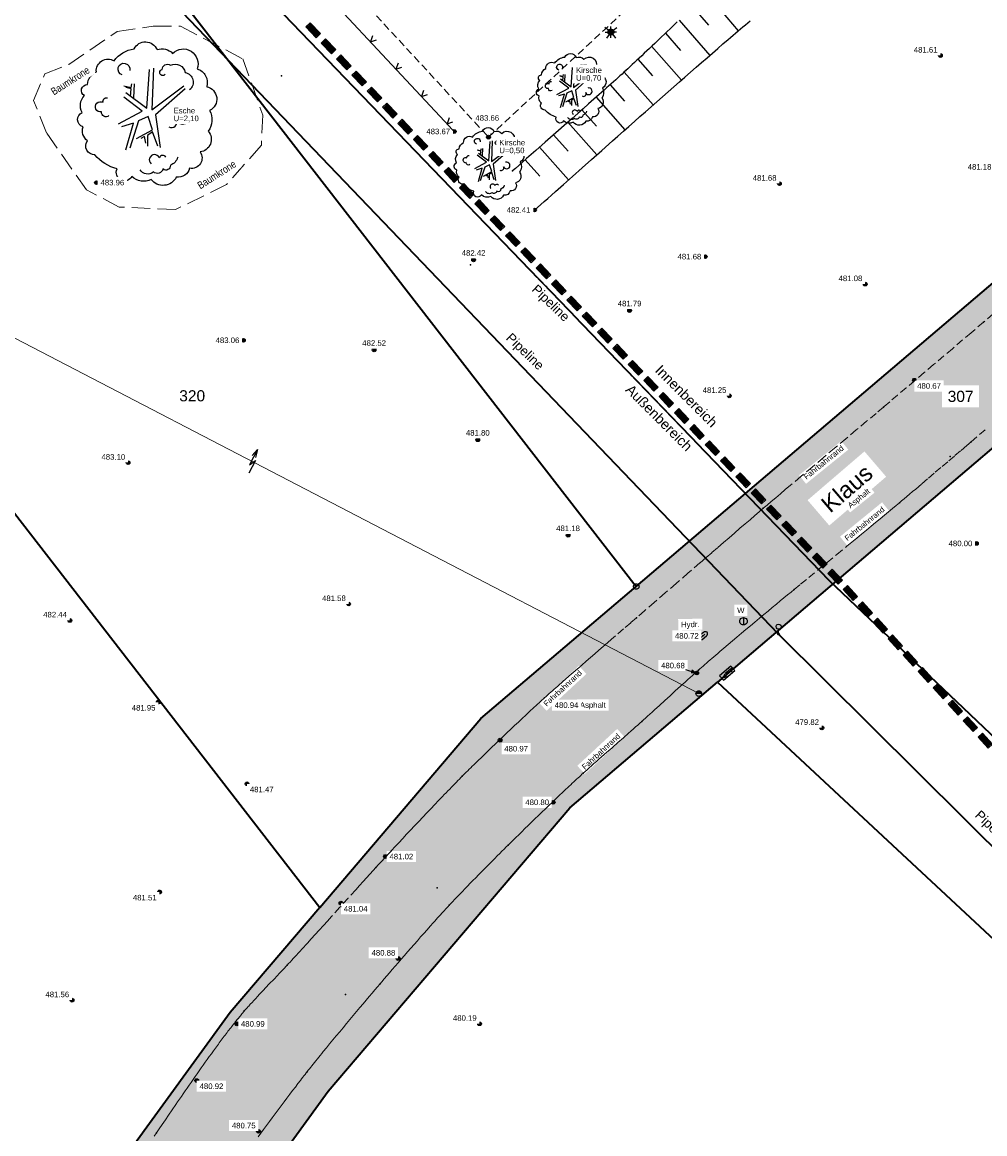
# Model space of a CAD drawing. Header units: metres. Extents: x 32314623 to 32316932, y 5614378 to 5615384.
# Tile 13 of 35: x 32316133 to 32316198, y 5614873 to 5614948. Entities that reach past the tile are written whole.
import ezdxf

# ---------------------------------------------------------------- set-up
doc = ezdxf.new("R2010")
doc.units = ezdxf.units.M
for name, pattern in [('1', [0]), ('12', [0]), ('20', [1.5, 0.5, -0.25, 0.5, -0.25]), ('24', [0]), ('36', [3.45, 1.225, -0.5, 1.225, -0.5]), ('68', [0]), ('96', [0])]:
    doc.linetypes.add(name, pattern=pattern)
doc.layers.get('0').update_dxf_attribs({"color": 1, "linetype": 'CONTINUOUS'})
for name, color, linetype in [('alte Grenzen', 7, 'CONTINUOUS'), ('B-Plan', 7, 'CONTINUOUS'), ('Beleuchtung', 7, 'CONTINUOUS'), ('Bäume Stäucher', 7, 'CONTINUOUS'), ('Diverses', 7, 'CONTINUOUS'), ('Ebene 1', 7, 'CONTINUOUS'), ('Ebene 303', 7, 'CONTINUOUS'), ('Fahrbahn', 7, 'CONTINUOUS'), ('Flurstücksnummer - Straßenname', 7, 'CONTINUOUS'), ('GEOMETRIE', 7, 'CONTINUOUS'), ('Höhenpunkte', 7, 'CONTINUOUS'), ('Höhentexte', 7, 'CONTINUOUS'), ('Schilder_ Wegweiser_ Signalisierung', 7, 'CONTINUOUS'), ('Texte Whs Ga usw', 7, 'CONTINUOUS'), ('Texte zu Fahrbahn - Toptexte', 7, 'CONTINUOUS'), ('vorhandene Straße', 7, 'CONTINUOUS'), ('WS  GS  Hydrant  Gulli  usw', 7, 'CONTINUOUS')]:
    doc.layers.add(name, color=color, linetype=linetype)
doc.styles.add('Flurstücksnummer', font='Arial.ttf')
doc.styles.add('n', font='Arial.ttf')
doc.styles.add('Straßenname', font='Arial.ttf')
doc.styles.add('Textart 33', font='Arial Narrow.ttf')
doc.styles.add('Textart 350', font='Arial.ttf')
doc.styles.add('Textart 352', font='Arial.ttf')

# ---------------------------------------------------------------- blocks, each defined once
blk = doc.blocks.new('S15')
at = {"color": 0, "lineweight": -2}
blk.add_lwpolyline([(0.25, 0.2), (-0.25, 0.2, 0.344344), (-0.5, 0, 0.352988), (-0.25, -0.2), (0.25, -0.2, 0.352988), (0.5, 0, 0.352988)], format="xyb", close=True, dxfattribs=at)
blk.add_lwpolyline([(-0.25, 0), (0.25, 0)], dxfattribs=at)
blk = doc.blocks.new('S10')
at = {"color": 0, "lineweight": -2}
blk.add_lwpolyline([(0.433013, -0.25, -0.5773502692), (-0.433013, -0.25, -0.5773502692), (0, 0.5, -0.5773502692)], format="xyb", close=True, dxfattribs=at)
blk.add_lwpolyline([(0, 0.5), (0, -0.5)], dxfattribs=at)
blk = doc.blocks.new('S5')
at = {"true_color": 0xff7300}
blk.add_hatch(color=30, dxfattribs=at).paths.add_polyline_path([(0.2, 0), (0.193185, -0.051764), (0.173205, -0.1), (0.141421, -0.141421), (0.1, -0.173205), (0.051764, -0.193185), (0, -0.2), (-0.051764, -0.193185), (-0.1, -0.173205), (-0.141421, -0.141421), (-0.173205, -0.1), (-0.193185, -0.051764), (-0.2, 0), (-0.193185, 0.051764), (-0.173205, 0.1), (-0.141421, 0.141421), (-0.1, 0.173205), (-0.051764, 0.193185), (0, 0.2), (0.051764, 0.193185), (0.1, 0.173205), (0.141421, 0.141421), (0.173205, 0.1), (0.193185, 0.051764)], flags=0)
at = {"color": 0, "lineweight": -2}
for points in [[(-0.16, 0.12), (-0.4, 0.3)], [(-0.375, 0), (-0.2, 0)], [(0, 0.2), (0, 0.375)], [(0.16, 0.12), (0.4, 0.3)], [(0.375, 0), (0.2, 0)], [(-0.12, -0.16), (-0.3, -0.4)], [(0, -0.375), (0, -0.2)], [(0.12, -0.16), (0.3, -0.4)]]:
    blk.add_lwpolyline(points, dxfattribs=at)
blk.add_lwpolyline([(0.173205, -0.1, -0.577350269), (-0.173205, -0.1, -0.577350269), (0, 0.2, -0.577350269)], format="xyb", close=True, dxfattribs=at)
blk = doc.blocks.new('S12')
at = {"color": 0, "lineweight": -2}
blk.add_lwpolyline([(0.433013, -0.25, -0.5773502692), (-0.433013, -0.25, -0.5773502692), (0, 0.5, -0.5773502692)], format="xyb", close=True, dxfattribs=at)
blk.add_lwpolyline([(0.5, 0), (-0.5, 0)], dxfattribs=at)
for points in [[(-0.45, 0, -1), (0.45, 0)], [(-0.4, 0, -1), (0.4, 0)], [(-0.35, 0, -1), (0.35, 0)], [(-0.3, 0, -1), (0.3, 0)], [(-0.25, 0, -1), (0.25, 0)], [(-0.2, 0, -1), (0.2, 0)], [(-0.15, 0, -1.2936749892), (0.15, 0)], [(-0.1, 0, -1.3701562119), (0.1, 0)], [(-0.05, 0, -1.8633249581), (0.05, 0)]]:
    blk.add_lwpolyline(points, format="xyb", dxfattribs=at)
blk = doc.blocks.new('S3')
at = {"color": 0, "lineweight": -2}
blk.add_lwpolyline([(0.433013, -0.25, -0.5773502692), (-0.433013, -0.25, -0.5773502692), (0, 0.5, -0.5773502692)], format="xyb", close=True, dxfattribs=at)
blk = doc.blocks.new('S50')
at = {"color": 0, "lineweight": -2}
blk.add_lwpolyline([(0.5, 0.2), (-0.5, 0.2), (-0.5, -0.2), (0.5, -0.2)], close=True, dxfattribs=at)
for points in [[(0.1, -0.075), (-0.2, 0.05), (0.45, 0.05), (0.125, 0.175)], [(0.15, -0.05), (0.45, 0.05)], [(0.1, -0.075), (-0.475, -0.075)]]:
    blk.add_lwpolyline(points, dxfattribs=at)
blk = doc.blocks.new('S176', base_point=(0, -0.4))
at = {"color": 0, "lineweight": -2}
for points in [[(0.194856, 0.1625, -0.577350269), (-0.194856, 0.1625, -0.577350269), (0, 0.5, -0.577350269)], [(0.064952, -0.4375, -0.577350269), (-0.064952, -0.4375, -0.577350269), (0, -0.325, -0.577350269)]]:
    blk.add_lwpolyline(points, format="xyb", close=True, dxfattribs=at)
blk.add_lwpolyline([(0, -0.325), (0, 0.05)], dxfattribs=at)
blk = doc.blocks.new('S107')
at = {"lineweight": -2}
blk.add_hatch(color=0, dxfattribs=at).paths.add_polyline_path([(0.5, 0), (0.489765, -0.100649), (0.459479, -0.197178), (0.410382, -0.285634), (0.344483, -0.362396), (0.264482, -0.424322), (0.173653, -0.468876), (0.075714, -0.494234), (-0.025325, -0.499358), (-0.125326, -0.484039), (-0.220197, -0.448902), (-0.306053, -0.395388), (-0.379379, -0.325686), (-0.437173, -0.242651), (-0.47707, -0.149682), (-0.497435, -0.050584), (-0.497435, 0.050584), (-0.47707, 0.149682), (-0.437173, 0.242651), (-0.379379, 0.325686), (-0.306053, 0.395388), (-0.220197, 0.448902), (-0.125326, 0.484039), (-0.025325, 0.499358), (0.075714, 0.494234), (0.173653, 0.468876), (0.264482, 0.424322), (0.344483, 0.362396), (0.410382, 0.285634), (0.459479, 0.197178), (0.489765, 0.100649)], flags=0)
at = {"color": 0, "lineweight": -2}
blk.add_lwpolyline([(0.433013, -0.25, -0.5773502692), (-0.433013, -0.25, -0.5773502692), (0, 0.5, -0.5773502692)], format="xyb", close=True, dxfattribs=at)
blk = doc.blocks.new('S115')
at = {"color": 92, "true_color": 0x00cd00}
blk.add_lwpolyline([(0.38, 0.18, -0.720322), (0.4, 0.02, -0.293105), (0.39, -0.12, -0.60356), (0.335, -0.26, -0.682674), (0.265, -0.37, -0.389231), (0.175, -0.43, -0.560861), (0.005, -0.445, -0.33185), (-0.125, -0.425, -0.983969), (-0.225, -0.375, -0.154039), (-0.375, -0.28, -0.618334), (-0.425, -0.185, -0.323718), (-0.455, -0.09, -0.727182), (-0.46, 0.005, -0.3406), (-0.445, 0.12, -0.78117), (-0.425, 0.195, -0.280586), (-0.365, 0.28, -0.603026), (-0.245, 0.355, -0.210061), (-0.11, 0.435, -0.647135), (0.045, 0.43, -0.293004), (0.15, 0.405, -0.808724), (0.315, 0.3, -0.423577)], format="xyb", close=True, dxfattribs=at)
for points in [[(-0.19, 0.26, -2.311325), (-0.14, 0.29)], [(0.1, 0.265, -1.589785), (0.08, 0.295, -0.618917), (0.135, 0.325, -0.49854), (0.235, 0.275, -0.65059), (0.265, 0.16)], [(-0.28, -0.015, -0.683441), (-0.33, 0.01, -1.429021), (-0.32, 0.075, -0.554902), (-0.29, 0.105)], [(0.125, -0.09, 0.752735), (0.175, -0.045, 2.3423), (0.2, 0.015)], [(0.185, -0.295, -0.230204), (0.135, -0.35, -0.683441), (0.085, -0.375, -0.556841), (0.02, -0.395, -0.46095), (-0.07, -0.38)], [(0.105, -0.295, 0.635794), (0.06, -0.3, 1.273144), (0.005, -0.34)]]:
    blk.add_lwpolyline(points, format="xyb", dxfattribs=at)
at = {"color": 34}
for points in [[(0.02, 0.305), (0.01, 0.025), (0.225, 0.185)], [(-0.165, 0.14), (-0.025, 0.035), (-0.005, 0.295)], [(-0.18, 0.185), (-0.13, 0.175), (-0.125, 0.2)], [(-0.135, 0.115), (-0.13, 0.165), (-0.165, 0.175)], [(-0.11, 0.2), (-0.115, 0.105)], [(0.235, 0.165), (0.035, -0.01), (0.065, -0.23)], [(-0.215, -0.07), (-0.055, 0.015), (-0.18, 0.11)], [(-0.165, -0.245), (-0.115, -0.065), (-0.195, -0.09)], [(-0.095, -0.17), (0.015, -0.11), (-0.015, -0.02), (-0.08, -0.05), (-0.14, -0.235)], [(0.05, -0.22), (0.015, -0.125), (-0.02, -0.15), (-0.02, -0.22)], [(-0.03, -0.2), (-0.04, -0.155), (-0.065, -0.17)]]:
    blk.add_lwpolyline(points, dxfattribs=at)
blk = doc.blocks.new('*X52')
at = {"color": 7, "linetype": '12', "lineweight": 25}
for p, q in [((32316193.989933, 5614962.155928), (32316195.067367, 5614960.792642)), ((32316192.978314, 5614961.383478), (32316195.139388, 5614958.649055)), ((32316191.966695, 5614960.611029), (32316193.049605, 5614959.240815)), ((32316190.955077, 5614959.838579), (32316193.125642, 5614957.092147)), ((32316189.943458, 5614959.06613), (32316191.031113, 5614957.689911)), ((32316188.931839, 5614958.29368), (32316191.111895, 5614955.535239)), ((32316187.906294, 5614957.510596), (32316189.011723, 5614956.13838)), ((32316186.894675, 5614956.737743), (32316189.111294, 5614953.986159)), ((32316185.89438, 5614955.950834), (32316187.003006, 5614954.574648)), ((32316184.894085, 5614955.163924), (32316187.111972, 5614952.410766)), ((32316183.879119, 5614954.360379), (32316185.002605, 5614952.997153)), ((32316182.896307, 5614953.551872), (32316185.126248, 5614950.846088)), ((32316181.932597, 5614952.720187), (32316183.034246, 5614951.38346)), ((32316180.966718, 5614951.853054), (32316183.163926, 5614949.255541)), ((32316180.034296, 5614950.984794), (32316181.111186, 5614949.711706)), ((32316179.101873, 5614950.116533), (32316181.218889, 5614947.613822)), ((32316178.159755, 5614949.228887), (32316179.211391, 5614948.014627)), ((32316177.236477, 5614948.351018), (32316179.303951, 5614945.963829)), ((32316176.313198, 5614947.473148), (32316177.329393, 5614946.299808)), ((32316175.378322, 5614946.584251), (32316177.399045, 5614944.299434)), ((32316174.455439, 5614945.706758), (32316175.448057, 5614944.584412)), ((32316173.519826, 5614944.843659), (32316175.48367, 5614942.623153)), ((32316172.579012, 5614943.986439), (32316173.554817, 5614942.883103)), ((32316171.62543, 5614943.143656), (32316173.577574, 5614940.936382)), ((32316170.671011, 5614942.301821), (32316171.647768, 5614941.197408)), ((32316169.716591, 5614941.459986), (32316171.671477, 5614939.24961)), ((32316168.757032, 5614940.613617), (32316169.740367, 5614939.512254)), ((32316167.802596, 5614939.771767), (32316169.770645, 5614937.567497)), ((32316166.84816, 5614938.929917), (32316167.832874, 5614937.82701))]:
    blk.add_line(p, q, dxfattribs=at)
blk = doc.blocks.new('S157')
at = {"lineweight": -2}
blk.add_hatch(color=0, dxfattribs=at).paths.add_polyline_path([(-0.5, 0.2), (0.5, 0.2), (0.5, -0.2), (-0.5, -0.2)], flags=0)
at = {"color": 0, "lineweight": -2}
blk.add_lwpolyline([(0.5, -0.2), (-0.5, -0.2), (-0.5, 0.2), (0.5, 0.2)], close=True, dxfattribs=at)
for points in [[(0.45, 0.15), (-0.45, 0.15)], [(-0.45, 0.1), (0.45, 0.1)], [(0.45, 0.05), (-0.45, 0.05)], [(0.45, 0), (-0.45, 0)], [(-0.45, -0.05), (0.45, -0.05)], [(0.45, -0.1), (-0.45, -0.1)], [(-0.45, -0.15), (0.45, -0.15)]]:
    blk.add_lwpolyline(points, dxfattribs=at)
blk = doc.blocks.new('S54')
at = {"color": 0, "lineweight": -2}
for points in [[(0.44, 0.04), (-0.14, 0.04), (0.08, -0.07), (-0.4, -0.07)], [(0.18, 0.1), (0.44, 0.04), (0.18, -0.03)]]:
    blk.add_lwpolyline(points, dxfattribs=at)
blk = doc.blocks.new('S20', base_point=(0, -0.5))
at = {"color": 0, "lineweight": -2}
blk.add_lwpolyline([(-0.5, 0.5), (0, -0.5), (0.5, 0.5)], dxfattribs=at)

msp = doc.modelspace()

# ---------------------------------------------------------------- hatches: boundary and pattern name
at = {"layer": 'vorhandene Straße', "lineweight": 25, "true_color": 0xe6d499}
msp.add_hatch(color=41, dxfattribs=at).paths.add_polyline_path([(32316174.342, 5614910.139), (32316216.752, 5614946.199), (32316230.106, 5614957.353), (32316232.818, 5614963.277), (32316232.453, 5614967.635), (32316238.07, 5614964.455), (32316247.824, 5614962.684), (32316254.36, 5614961.499), (32316226.309, 5614943.238), (32316179.821, 5614903.686), (32316169.861, 5614895.2), (32316153.544, 5614876.086), (32316091.162, 5614790.124), (32316045.777, 5614713.839), (32316039.987, 5614706.088), (32315975.745, 5614631.088), (32315906.445, 5614561.947), (32315862.415, 5614523.613), (32315840.607, 5614499.19), (32315813.638, 5614462.476), (32315803.318, 5614458.911), (32315831.339, 5614501.145), (32315841.16, 5614512.316), (32315857.587, 5614528.723), (32315902.078, 5614566.787), (32315970.936, 5614635.457), (32316037.639, 5614715.07), (32316079.08, 5614783.367), (32316098.454, 5614813.841), (32316128.16, 5614855.559), (32316146.92, 5614881.394), (32316163.861, 5614901.227)], flags=0)

# ---------------------------------------------------------------- linework, layer by layer
at = {"layer": 'Diverses', "color": 7, "true_color": 0xffffff}
for p in [(32316150.385, 5614944.596), (32316164.551, 5614940.648), (32316163.154, 5614931.841), (32316195.539, 5614918.902, 480.512), (32316180.575, 5614904.622), (32316180.779, 5614904.399), (32316160.898, 5614889.815), (32316154.718, 5614882.607)]:
    msp.add_point(p, dxfattribs=at)
at = {"layer": 'Ebene 1', "color": 7, "true_color": 0xffffff}
msp.add_point((32316178.833, 5614906.801, 480.725), dxfattribs=at)
at = {"layer": 'Fahrbahn', "color": 7, "true_color": 0xffffff}
for p in [(32316197.786, 5614927.972), (32316191.034, 5614922.242), (32316196.949, 5614919.903), (32316192.102, 5614915.783), (32316182.918, 5614915.412), (32316184.993, 5614909.929), (32316174.354, 5614908.024), (32316178.535, 5614904.493), (32316168.159, 5614902.635), (32316174.71, 5614901.024), (32316162.599, 5614897.338), (32316170.761, 5614897.539), (32316165.696, 5614892.692), (32316156.76, 5614891.174), (32316161.716, 5614888.634), (32316150.782, 5614884.592), (32316157.023, 5614883.306), (32316147.886, 5614881.497), (32316152.128, 5614877.401), (32316141.961, 5614873.283)]:
    msp.add_point(p, dxfattribs=at)
at = {"layer": 'Höhentexte', "color": 7, "linetype": 'Continuous', "lineweight": 25, "elevation": 480.681}
msp.add_lwpolyline([(32316178.041, 5614904.33), (32316178.304, 5614904.336), (32316178.09, 5614904.489)], dxfattribs=at)
at = {"layer": 'WS  GS  Hydrant  Gulli  usw', "color": 7, "true_color": 0xffffff}
for p in [(32316173.631, 5614944.941), (32316165.989, 5614938.172)]:
    msp.add_point(p, dxfattribs=at)

# ---------------------------------------------------------------- block references
at = {"layer": 'alte Grenzen', "color": 7, "xscale": 0.375, "yscale": 0.375}
msp.add_blockref('S3', (32316174.342, 5614910.139), dxfattribs=at)
at = {"layer": 'B-Plan', "color": 7, "xscale": 1.0025, "yscale": 1.0025}
for p, rotation in [((32316152.531, 5614947.663), 133.70662115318), ((32316153.568, 5614946.579), 133.70662115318), ((32316154.604, 5614945.494), 133.70662115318), ((32316155.641, 5614944.41), 133.70662115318), ((32316156.677, 5614943.326), 133.70662115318), ((32316157.714, 5614942.241), 133.70662115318), ((32316158.75, 5614941.157), 133.70662115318), ((32316160.823, 5614938.988), 133.70662115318), ((32316161.859, 5614937.904), 133.70662115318), ((32316162.896, 5614936.82), 133.70662115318), ((32316163.932, 5614935.735), 133.70662115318), ((32316166.005, 5614933.567), 133.70662115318), ((32316167.042, 5614932.482), 133.70662115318), ((32316168.078, 5614931.398), 133.70662115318), ((32316171.187, 5614928.145), 133.70662115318), ((32316172.224, 5614927.061), 133.70662115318), ((32316173.26, 5614925.976), 133.70662115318), ((32316174.297, 5614924.892), 133.70662115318), ((32316179.479, 5614919.47), 133.70662115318), ((32316180.515, 5614918.386), 133.70662115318), ((32316181.552, 5614917.302), 133.70662115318), ((32316182.588, 5614916.217), 133.70662115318), ((32316183.625, 5614915.133), 133.70662115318), ((32316184.661, 5614914.049), 133.70662115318), ((32316185.698, 5614912.964), 133.70662115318), ((32316186.734, 5614911.88), 133.70662115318), ((32316187.77, 5614910.796), 133.70662115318), ((32316188.79, 5614909.695), 132.506527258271), ((32316189.803, 5614908.59), 132.506527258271), ((32316190.817, 5614907.484), 132.506527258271), ((32316191.831, 5614906.378), 132.506527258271), ((32316192.844, 5614905.272), 132.506527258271), ((32316193.858, 5614904.166), 132.506527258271), ((32316194.871, 5614903.061), 132.506527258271), ((32316195.885, 5614901.955), 132.506527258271), ((32316196.898, 5614900.849), 132.506527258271), ((32316197.912, 5614899.743), 132.506527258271)]:
    msp.add_blockref('S157', p, dxfattribs=dict(at, rotation=rotation))
at = {"layer": 'Beleuchtung', "color": 7, "xscale": 1.0025, "yscale": 1.0025}
msp.add_blockref('S5', (32316172.629, 5614947.539), dxfattribs=at)
at = {"layer": 'Bäume Stäucher', "color": 94}
for p, xscale, yscale in [((32316141.546, 5614942.055), 10, 10), ((32316170.062, 5614943.68), 5, 5), ((32316164.51, 5614938.681), 5, 5)]:
    msp.add_blockref('S115', p, dxfattribs=dict(at, xscale=xscale, yscale=yscale))
at = {"layer": 'Ebene 303', "color": 7, "xscale": 0.375, "yscale": 0.375, "rotation": 313.074334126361}
for p in [(32316156.396, 5614946.893, 483.882), (32316158.12, 5614945.049, 483.817), (32316159.845, 5614943.205, 483.751)]:
    msp.add_blockref('S20', p, dxfattribs=at)
at = {"layer": 'Höhenpunkte', "color": 7, "xscale": 0.2525, "yscale": 0.2525}
for p in [(32316194.874, 5614945.96, 481.612), (32316162.053, 5614940.835, 483.667), (32316164.369, 5614940.452, 483.662), (32316137.903, 5614937.383, 483.957), (32316184.004, 5614937.313, 481.684), (32316167.475, 5614935.536, 482.41), (32316163.363, 5614932.173, 482.417), (32316179.007, 5614932.39, 481.681), (32316189.796, 5614930.538, 481.078), (32316173.892, 5614928.758, 481.79), (32316147.826, 5614926.745, 483.055), (32316156.648, 5614926.096, 482.521), (32316193.109, 5614924.049, 480.666), (32316180.623, 5614922.998, 481.251), (32316163.645, 5614920.034, 481.796), (32316140.041, 5614918.49, 483.095), (32316169.739, 5614913.592, 481.183), (32316197.304, 5614913.041, 480.001), (32316154.931, 5614908.953, 481.583), (32316136.105, 5614907.85, 482.437), (32316178.425, 5614904.298, 480.681), (32316168.508, 5614902.648, 480.942), (32316186.871, 5614900.597, 479.816), (32316165.152, 5614899.771, 480.969), (32316148.066, 5614896.826, 481.47), (32316168.731, 5614895.574, 480.795), (32316157.408, 5614891.912, 481.024), (32316154.407, 5614888.778, 481.035), (32316158.272, 5614885.036, 480.88), (32316136.257, 5614882.229, 481.557), (32316147.382, 5614880.626, 480.99), (32316163.764, 5614880.637, 480.192), (32316144.672, 5614876.802, 480.925), (32316148.842, 5614873.378, 480.747)]:
    msp.add_blockref('S107', p, dxfattribs=at)
for p, rotation in [((32316142.085, 5614902.338, 481.954), 317.334413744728), ((32316142.161, 5614889.527, 481.514), 231.027077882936)]:
    msp.add_blockref('S107', p, dxfattribs=dict(at, rotation=rotation))
at = {"layer": 'Schilder_ Wegweiser_ Signalisierung', "color": 7, "xscale": 0.75, "yscale": 0.75}
msp.add_blockref('S176', (32316183.947, 5614906.931), dxfattribs=at)
at = {"layer": 'WS  GS  Hydrant  Gulli  usw', "color": 7, "xscale": 2, "yscale": 2, "rotation": 62.56144420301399}
msp.add_blockref('S54', (32316148.431, 5614918.553), dxfattribs=at)
at = {"layer": 'WS  GS  Hydrant  Gulli  usw', "color": 4, "xscale": 0.5, "yscale": 0.5}
msp.add_blockref('S10', (32316181.578, 5614907.79, 480.668), dxfattribs=at)
at = {"layer": 'WS  GS  Hydrant  Gulli  usw', "color": 4, "xscale": 0.75, "yscale": 0.75, "rotation": 220.088164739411}
msp.add_blockref('S15', (32316178.837, 5614906.803, 480.713), dxfattribs=at)
at = {"layer": 'WS  GS  Hydrant  Gulli  usw', "color": 7, "rotation": 220.392053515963}
msp.add_blockref('S50', (32316180.477, 5614904.291), dxfattribs=at)
at = {"layer": 'WS  GS  Hydrant  Gulli  usw', "color": 7, "xscale": 0.375, "yscale": 0.375}
msp.add_blockref('S12', (32316178.561, 5614902.909), dxfattribs=at)

# ---------------------------------------------------------------- next in the draw order: texts
at = {"layer": 'B-Plan', "color": 7, "lineweight": 50, "insert": (32316175.557, 5614924.663), "char_height": 0.675, "attachment_point": 7, "rotation": 315.00004, "line_spacing_factor": 0.84, "style": 'Textart 350', "bg_fill": 2}
msp.add_mtext('Innenbereich', dxfattribs=at)
at = {"layer": 'Ebene 1', "color": 7, "lineweight": 35, "char_height": 0.5, "attachment_point": 7, "rotation": 32.61919, "line_spacing_factor": 0.84, "style": 'Textart 33', "bg_fill": 2}
for insert in [(32316135.036, 5614943.253), (32316144.925, 5614936.916)]:
    msp.add_mtext('Baumkrone', dxfattribs=dict(at, insert=insert))
at = {"layer": 'Flurstücksnummer - Straßenname', "color": 7, "lineweight": 30, "char_height": 0.75, "attachment_point": 8, "line_spacing_factor": 0.84, "style": 'Flurstücksnummer', "bg_fill": 2}
for s, insert in [('320', (32316144.367, 5614922.617)), ('307', (32316196.238, 5614922.579))]:
    msp.add_mtext(s, dxfattribs=dict(at, insert=insert))
at = {"layer": 'Flurstücksnummer - Straßenname', "color": 7, "lineweight": 35, "insert": (32316187.443, 5614915.032), "char_height": 1.125, "attachment_point": 7, "rotation": 40.61804, "line_spacing_factor": 0.84, "style": 'Straßenname', "bg_fill": 2}
msp.add_mtext('Klaus', dxfattribs=at)
at = {"layer": 'Höhentexte', "color": 7, "lineweight": 25, "char_height": 0.375, "line_spacing_factor": 0.84, "style": 'n', "bg_fill": 2}
for s, insert, attachment_point in [('481.61', (32316194.679, 5614946.155, 481.612), 9), ('483.66', (32316164.284, 5614941.553, 483.662), 8), ('483.67', (32316161.777, 5614940.835, 483.667), 6), ('481.18', (32316198.318, 5614938.256, 481.177), 9), ('483.96', (32316138.179, 5614937.383, 483.957), 4), ('481.68', (32316183.809, 5614937.508, 481.684), 9), ('482.41', (32316167.199, 5614935.536, 482.41), 6), ('482.42', (32316163.363, 5614932.449, 482.417), 8), ('481.68', (32316178.731, 5614932.39, 481.681), 6), ('481.08', (32316189.601, 5614930.733, 481.078), 9), ('481.79', (32316173.892, 5614929.034, 481.79), 8), ('483.06', (32316147.55, 5614926.745, 483.055), 6), ('482.52', (32316156.648, 5614926.372, 482.521), 8), ('480.67', (32316193.304, 5614923.854, 480.666), 1), ('481.80', (32316163.645, 5614920.31, 481.796), 8), ('483.10', (32316139.846, 5614918.685, 483.095), 9), ('481.18', (32316169.739, 5614913.868, 481.183), 8), ('480.00', (32316197.028, 5614913.041, 480.001), 6), ('481.58', (32316154.736, 5614909.148, 481.583), 9), ('482.44', (32316135.91, 5614908.045, 482.437), 9), ('480.72', (32316178.557, 5614906.801, 480.725), 6), ('480.68', (32316177.621, 5614904.611, 480.681), 9), ('481.95', (32316141.89, 5614902.143, 481.954), 3), ('479.82', (32316186.676, 5614900.792, 479.816), 9), ('480.97', (32316165.433, 5614899.381, 480.969), 1), ('481.47', (32316148.261, 5614896.631, 481.47), 1), ('480.80', (32316168.455, 5614895.574, 480.795), 6), ('481.02', (32316157.684, 5614891.912, 481.024), 4), ('481.51', (32316141.966, 5614889.332, 481.514), 3), ('481.04', (32316154.602, 5614888.583, 481.035), 1), ('480.88', (32316158.077, 5614885.231, 480.88), 9), ('481.56', (32316136.062, 5614882.424, 481.557), 9), ('480.19', (32316163.569, 5614880.832, 480.192), 9), ('480.99', (32316147.658, 5614880.626, 480.99), 4), ('480.92', (32316144.867, 5614876.607, 480.925), 1), ('480.75', (32316148.647, 5614873.573, 480.747), 9)]:
    msp.add_mtext(s, dxfattribs=dict(at, insert=insert, attachment_point=attachment_point))
at = {"layer": 'Texte Whs Ga usw', "color": 1, "lineweight": 25, "char_height": 0.6275, "attachment_point": 7, "rotation": 316.10485, "line_spacing_factor": 0.84, "style": 'Textart 352', "bg_fill": 2}
for insert in [(32316165.374, 5614926.712), (32316197.023, 5614894.51)]:
    msp.add_mtext('Pipeline', dxfattribs=dict(at, insert=insert))
at = {"layer": 'Texte zu Fahrbahn - Toptexte', "color": 7, "lineweight": 25, "char_height": 0.375, "attachment_point": 7, "line_spacing_factor": 0.84, "style": 'n', "bg_fill": 2}
for s, insert in [('Kirsche\\PU=0,70', (32316170.277, 5614944.192)), ('Esche\\PU=2,10', (32316143.11, 5614941.461)), ('Kirsche\\PU=0,50', (32316165.094, 5614939.301)), ('W', (32316181.154, 5614908.337)), ('Asphalt', (32316170.537, 5614901.838))]:
    msp.add_mtext(s, dxfattribs=dict(at, insert=insert))
at = {"layer": 'Texte zu Fahrbahn - Toptexte', "color": 1, "lineweight": 25, "insert": (32316167.107, 5614929.985), "char_height": 0.6275, "attachment_point": 7, "rotation": 316.10485, "line_spacing_factor": 0.84, "style": 'Textart 352', "bg_fill": 2}
msp.add_mtext('Pipeline', dxfattribs=at)
at = {"layer": 'Texte zu Fahrbahn - Toptexte', "color": 7, "lineweight": 25, "insert": (32316170.884, 5614897.749), "char_height": 0.375, "attachment_point": 7, "rotation": 42.75157, "line_spacing_factor": 0.84, "style": 'n', "bg_fill": 2}
msp.add_mtext('Fahrbahnrand', dxfattribs=at)

# ---------------------------------------------------------------- next in the draw order: linework, layer by layer
at = {"layer": 'alte Grenzen', "color": 7, "linetype": '1', "lineweight": 35}
for points in [[(32316115.835, 5614936.379), (32316117.288, 5614934.505), (32316152.974, 5614888.482)], [(32316179.821, 5614903.686), (32316227.041, 5614859.742), (32316247.192, 5614840.988), (32316265.52, 5614823.933), (32316271.457, 5614818.408)], [(32316152.974, 5614888.482), (32316146.92, 5614881.394), (32316137.658, 5614868.638), (32316135.786, 5614866.061)]]:
    msp.add_lwpolyline(points, dxfattribs=at)
at = {"layer": 'Ebene 1', "color": 3, "linetype": '36', "lineweight": 18}
msp.add_lwpolyline([(32316134.543, 5614940.734), (32316133.662, 5614942.914), (32316134.415, 5614944.725), (32316136.034, 5614945.35), (32316139.304, 5614947.578), (32316141.74, 5614947.947), (32316143.584, 5614947.931), (32316147.784, 5614945.735), (32316149.13, 5614941.936), (32316149.034, 5614939.916), (32316146.693, 5614937.256), (32316143.247, 5614935.573), (32316139.432, 5614935.733), (32316137.236, 5614936.887)], close=True, dxfattribs=at)
at = {"layer": 'Ebene 303', "color": 7, "linetype": '68', "lineweight": 18}
msp.add_line((32316162.053, 5614940.835, 483.667), (32316150.731, 5614952.945, 484.097), dxfattribs=at)
at = {"layer": 'Fahrbahn', "color": 7, "linetype": '20', "lineweight": 18}
msp.add_lwpolyline([(32316152.219, 5614953.593), (32316164.369, 5614940.452), (32316178.797, 5614953.821), (32316191.154, 5614965.378), (32316187.504, 5614969.397)], dxfattribs=at)
at = {"layer": 'GEOMETRIE', "color": 3, "linetype": '24', "lineweight": 35}
msp.add_line((32316203.006, 5614887.98), (32316183.947, 5614906.931), dxfattribs=at)
at = {"layer": 'Höhentexte', "color": 7, "linetype": 'Continuous', "lineweight": 25}
msp.add_line((32316177.659, 5614904.536, 480.681), (32316178.304, 5614904.336, 480.681), dxfattribs=at)
at = {"layer": 'WS  GS  Hydrant  Gulli  usw', "color": 7, "linetype": '12', "lineweight": 25}
msp.add_lwpolyline([(32316177.109, 5614948.228), (32316176.722, 5614947.859), (32316176.335, 5614947.489), (32316175.955, 5614947.127), (32316175.59, 5614946.78), (32316175.408, 5614946.607), (32316175.229, 5614946.437), (32316175.054, 5614946.272), (32316174.88, 5614946.107), (32316174.71, 5614945.947), (32316174.546, 5614945.792), (32316174.381, 5614945.638), (32316174.222, 5614945.489), (32316174.069, 5614945.346), (32316173.916, 5614945.204), (32316173.77, 5614945.068), (32316173.631, 5614944.941), (32316173.509, 5614944.829), (32316173.38, 5614944.71), (32316173.242, 5614944.586), (32316173.104, 5614944.461), (32316172.959, 5614944.33), (32316172.808, 5614944.193), (32316172.657, 5614944.057), (32316172.499, 5614943.916), (32316172.336, 5614943.77), (32316172.173, 5614943.624), (32316172.005, 5614943.474), (32316171.833, 5614943.321), (32316171.489, 5614943.015), (32316171.129, 5614942.696), (32316170.763, 5614942.373), (32316170.397, 5614942.049), (32316170.025, 5614941.721), (32316169.655, 5614941.396), (32316168.917, 5614940.745), (32316168.191, 5614940.109), (32316167.555, 5614939.55), (32316167.237, 5614939.271), (32316166.941, 5614939.011), (32316166.677, 5614938.778), (32316166.412, 5614938.546), (32316166.18, 5614938.341), (32316165.989, 5614938.172)], dxfattribs=at)
msp.add_polyline3d([(32316167.475, 5614935.536, 482.41), (32316167.673, 5614935.709, 482.408), (32316167.892, 5614935.901, 482.406), (32316168.128, 5614936.11, 482.403), (32316168.365, 5614936.318, 482.4), (32316168.62, 5614936.543, 482.398), (32316168.89, 5614936.782, 482.395), (32316169.43, 5614937.26, 482.389), (32316170.034, 5614937.795, 482.382), (32316170.683, 5614938.371, 482.375), (32316171.331, 5614938.946, 482.368), (32316172.025, 5614939.562, 482.361), (32316172.746, 5614940.201, 482.353), (32316173.106, 5614940.521, 482.349), (32316173.473, 5614940.846, 482.345), (32316173.845, 5614941.175, 482.341), (32316174.217, 5614941.504, 482.337), (32316174.593, 5614941.837, 482.333), (32316174.971, 5614942.171, 482.329), (32316175.35, 5614942.505, 482.325), (32316175.731, 5614942.841, 482.321), (32316176.111, 5614943.176, 482.317), (32316176.492, 5614943.512, 482.313), (32316176.873, 5614943.846, 482.309), (32316177.251, 5614944.178, 482.305), (32316177.63, 5614944.51, 482.301), (32316178.006, 5614944.839, 482.297), (32316178.378, 5614945.164, 482.293), (32316178.75, 5614945.488, 482.289), (32316179.117, 5614945.808, 482.285), (32316179.478, 5614946.121, 482.281), (32316179.839, 5614946.433, 482.277), (32316180.193, 5614946.739, 482.273), (32316180.538, 5614947.036, 482.27), (32316180.71, 5614947.184, 482.268), (32316180.88, 5614947.33, 482.266), (32316181.048, 5614947.474, 482.264), (32316181.216, 5614947.617, 482.262), (32316181.381, 5614947.758, 482.261), (32316181.544, 5614947.897, 482.259), (32316181.706, 5614948.035, 482.257), (32316181.866, 5614948.17, 482.256), (32316182.022, 5614948.303, 482.254)], dxfattribs=at)

# ---------------------------------------------------------------- next in the draw order: block references
at = {"layer": 'B-Plan', "color": 7, "xscale": 1.0025, "yscale": 1.0025, "rotation": 133.70662115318}
for p in [(32316159.786, 5614940.073), (32316164.969, 5614934.651), (32316169.114, 5614930.314), (32316170.151, 5614929.229)]:
    msp.add_blockref('S157', p, dxfattribs=at)
at = {"layer": 'Ebene 303', "color": 7, "xscale": 0.375, "yscale": 0.375, "rotation": 313.074334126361}
msp.add_blockref('S20', (32316161.569, 5614941.36, 483.686), dxfattribs=at)
at = {"layer": 'WS  GS  Hydrant  Gulli  usw', "color": 7, "true_color": 0xffffff}
msp.add_blockref('*X52', (0, 0), dxfattribs=at)

# ---------------------------------------------------------------- next in the draw order: texts
at = {"layer": 'B-Plan', "color": 7, "lineweight": 50, "insert": (32316173.562, 5614923.349), "char_height": 0.675, "attachment_point": 7, "rotation": 315.00004, "line_spacing_factor": 0.84, "style": 'Textart 350', "bg_fill": 2}
msp.add_mtext('Außenbereich', dxfattribs=at)
at = {"layer": 'Höhentexte', "color": 7, "lineweight": 25, "insert": (32316180.428, 5614923.193, 481.251), "char_height": 0.375, "attachment_point": 9, "line_spacing_factor": 0.84, "style": 'n', "bg_fill": 2}
msp.add_mtext('481.25', dxfattribs=at)
at = {"layer": 'Texte zu Fahrbahn - Toptexte', "color": 7, "lineweight": 25, "char_height": 0.375, "attachment_point": 7, "line_spacing_factor": 0.84, "style": 'n', "bg_fill": 2}
for s, insert, rotation in [('Fahrbahnrand', (32316185.835, 5614917.325), 38.91931), ('Fahrbahnrand', (32316188.599, 5614913.179), 39.18437), ('Hydr.', (32316177.371, 5614907.263), 1.21849), ('Fahrbahnrand', (32316168.298, 5614902.012), 42.75157)]:
    msp.add_mtext(s, dxfattribs=dict(at, insert=insert, rotation=rotation))

# ---------------------------------------------------------------- next in the draw order: linework, layer by layer
at = {"layer": 'alte Grenzen', "color": 7, "linetype": '1', "lineweight": 35}
msp.add_line((32316139.653, 5614954.856), (32316174.342, 5614910.139), dxfattribs=at)
at = {"layer": 'GEOMETRIE', "color": 3, "linetype": '24', "lineweight": 35}
msp.add_line((32316183.947, 5614906.931), (32316140.271, 5614952.464), dxfattribs=at)
at = {"layer": 'WS  GS  Hydrant  Gulli  usw', "color": 7, "linetype": '96', "lineweight": 18}
msp.add_line((32316178.561, 5614902.909), (32316118.301, 5614934.196), dxfattribs=at)

# ---------------------------------------------------------------- next in the draw order: block references
at = {"layer": 'B-Plan', "color": 7, "xscale": 1.0025, "yscale": 1.0025, "rotation": 133.70662115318}
for p in [(32316175.333, 5614923.808), (32316176.37, 5614922.723), (32316177.406, 5614921.639), (32316178.442, 5614920.555)]:
    msp.add_blockref('S157', p, dxfattribs=at)

# ---------------------------------------------------------------- next in the draw order: texts
at = {"layer": 'Höhentexte', "color": 7, "lineweight": 25, "insert": (32316168.836, 5614902.32, 480.942), "char_height": 0.375, "attachment_point": 1, "line_spacing_factor": 0.84, "style": 'n', "bg_fill": 2}
msp.add_mtext('480.94', dxfattribs=at)
at = {"layer": 'Texte zu Fahrbahn - Toptexte', "color": 7, "lineweight": 25, "insert": (32316188.875, 5614915.308), "char_height": 0.375, "attachment_point": 7, "rotation": 38.91931, "line_spacing_factor": 0.84, "style": 'n', "bg_fill": 2}
msp.add_mtext('Asphalt', dxfattribs=at)

# ---------------------------------------------------------------- next in the draw order: linework, layer by layer
at = {"layer": 'alte Grenzen', "color": 7, "linetype": '1', "lineweight": 35}
msp.add_line((32316174.342, 5614910.139), (32316216.752, 5614946.199), dxfattribs=at)
for points in [[(32316254.36, 5614961.499), (32316226.309, 5614943.238), (32316195.588, 5614917.101), (32316179.821, 5614903.686)], [(32316152.974, 5614888.482), (32316163.861, 5614901.227), (32316174.342, 5614910.139)], [(32316124.557, 5614836.143), (32316127.687, 5614840.457), (32316130.416, 5614844.217), (32316135.185, 5614850.789), (32316153.544, 5614876.086), (32316169.861, 5614895.2), (32316179.821, 5614903.686)]]:
    msp.add_lwpolyline(points, dxfattribs=at)
at = {"layer": 'Fahrbahn', "color": 7, "linetype": '20', "lineweight": 18}
for points in [[(32316199.011, 5614929.014), (32316197.786, 5614927.972), (32316196.943, 5614927.254), (32316195.678, 5614926.179), (32316194.412, 5614925.104), (32316193.779, 5614924.567), (32316193.146, 5614924.029), (32316192.566, 5614923.537), (32316191.985, 5614923.045), (32316191.457, 5614922.598), (32316191.034, 5614922.242), (32316190.527, 5614921.814), (32316189.892, 5614921.281), (32316189.194, 5614920.695), (32316188.496, 5614920.109), (32316187.734, 5614919.469), (32316186.973, 5614918.83), (32316186.211, 5614918.191), (32316185.45, 5614917.551), (32316184.753, 5614916.964), (32316184.404, 5614916.67), (32316184.072, 5614916.389), (32316183.763, 5614916.128), (32316183.455, 5614915.868), (32316183.17, 5614915.626), (32316182.918, 5614915.412), (32316182.649, 5614915.182), (32316182.347, 5614914.924), (32316182.02, 5614914.644), (32316181.693, 5614914.363), (32316181.341, 5614914.061), (32316180.973, 5614913.744), (32316180.605, 5614913.426), (32316180.22, 5614913.095), (32316179.827, 5614912.755), (32316179.434, 5614912.416), (32316179.033, 5614912.069), (32316178.632, 5614911.723), (32316177.83, 5614911.029), (32316177.028, 5614910.335), (32316176.293, 5614909.699), (32316175.558, 5614909.063), (32316174.889, 5614908.486), (32316174.354, 5614908.024), (32316173.965, 5614907.689), (32316173.478, 5614907.271), (32316172.944, 5614906.81), (32316172.676, 5614906.58), (32316172.397, 5614906.339), (32316172.111, 5614906.093), (32316171.826, 5614905.847), (32316171.535, 5614905.595), (32316171.244, 5614905.343), (32316170.953, 5614905.091), (32316170.662, 5614904.839), (32316170.378, 5614904.592), (32316170.093, 5614904.344), (32316169.815, 5614904.102), (32316169.55, 5614903.869), (32316169.417, 5614903.753), (32316169.288, 5614903.639), (32316169.162, 5614903.529), (32316169.037, 5614903.418), (32316168.915, 5614903.31), (32316168.798, 5614903.207), (32316168.681, 5614903.103), (32316168.569, 5614903.003), (32316168.462, 5614902.907), (32316168.355, 5614902.812), (32316168.254, 5614902.721), (32316168.159, 5614902.635), (32316168.07, 5614902.554), (32316167.976, 5614902.468), (32316167.877, 5614902.378), (32316167.778, 5614902.287), (32316167.674, 5614902.192), (32316167.567, 5614902.093), (32316167.459, 5614901.994), (32316167.348, 5614901.891), (32316167.233, 5614901.784), (32316167.119, 5614901.677), (32316167.001, 5614901.568), (32316166.88, 5614901.455), (32316166.639, 5614901.229), (32316166.388, 5614900.993), (32316166.131, 5614900.751), (32316165.875, 5614900.509), (32316165.614, 5614900.261), (32316165.353, 5614900.013), (32316165.092, 5614899.765), (32316164.832, 5614899.516), (32316164.578, 5614899.272), (32316164.324, 5614899.028), (32316164.076, 5614898.788), (32316163.839, 5614898.558), (32316163.721, 5614898.443), (32316163.605, 5614898.331), (32316163.493, 5614898.221), (32316163.381, 5614898.112), (32316163.273, 5614898.006), (32316163.168, 5614897.903), (32316163.064, 5614897.801), (32316162.964, 5614897.702), (32316162.869, 5614897.607), (32316162.774, 5614897.513), (32316162.683, 5614897.423), (32316162.599, 5614897.338), (32316162.505, 5614897.244), (32316162.406, 5614897.144), (32316162.302, 5614897.038), (32316162.198, 5614896.932), (32316162.089, 5614896.821), (32316161.976, 5614896.706), (32316161.864, 5614896.59), (32316161.747, 5614896.469), (32316161.626, 5614896.345), (32316161.506, 5614896.221), (32316161.382, 5614896.092), (32316161.256, 5614895.961), (32316161.003, 5614895.698), (32316160.739, 5614895.422), (32316160.471, 5614895.14), (32316160.202, 5614894.858), (32316159.928, 5614894.569), (32316159.655, 5614894.279), (32316159.381, 5614893.99), (32316159.109, 5614893.7), (32316158.842, 5614893.416), (32316158.575, 5614893.132), (32316158.315, 5614892.853), (32316158.066, 5614892.586), (32316157.817, 5614892.32), (32316157.58, 5614892.064), (32316157.361, 5614891.827), (32316157.141, 5614891.59), (32316156.939, 5614891.37), (32316156.76, 5614891.174), (32316156.572, 5614890.969), (32316156.362, 5614890.738), (32316156.135, 5614890.487), (32316155.907, 5614890.236), (32316155.663, 5614889.965), (32316155.407, 5614889.681), (32316154.895, 5614889.114), (32316154.338, 5614888.494), (32316153.78, 5614887.875), (32316153.501, 5614887.566), (32316153.221, 5614887.256), (32316152.947, 5614886.954), (32316152.674, 5614886.651), (32316152.405, 5614886.355), (32316152.148, 5614886.073), (32316152.019, 5614885.932), (32316151.893, 5614885.794), (32316151.771, 5614885.66), (32316151.648, 5614885.526), (32316151.529, 5614885.397), (32316151.415, 5614885.272), (32316151.3, 5614885.148), (32316151.189, 5614885.028), (32316151.084, 5614884.915), (32316150.978, 5614884.801), (32316150.877, 5614884.693), (32316150.782, 5614884.592), (32316150.691, 5614884.495), (32316150.588, 5614884.387), (32316150.477, 5614884.27), (32316150.366, 5614884.153), (32316150.246, 5614884.027), (32316150.12, 5614883.895), (32316149.869, 5614883.631), (32316149.595, 5614883.343), (32316149.322, 5614883.054), (32316149.185, 5614882.909), (32316149.049, 5614882.765), (32316148.916, 5614882.623), (32316148.783, 5614882.481), (32316148.653, 5614882.342), (32316148.53, 5614882.208), (32316148.406, 5614882.075), (32316148.289, 5614881.947), (32316148.18, 5614881.827), (32316148.126, 5614881.767), (32316148.074, 5614881.71), (32316148.025, 5614881.654), (32316147.976, 5614881.599), (32316147.93, 5614881.546), (32316147.886, 5614881.497), (32316147.834, 5614881.437), (32316147.781, 5614881.375), (32316147.727, 5614881.311), (32316147.673, 5614881.247), (32316147.618, 5614881.181), (32316147.562, 5614881.113), (32316147.506, 5614881.045), (32316147.449, 5614880.975), (32316147.391, 5614880.903), (32316147.333, 5614880.831), (32316147.274, 5614880.758), (32316147.214, 5614880.682), (32316147.154, 5614880.607), (32316147.093, 5614880.529), (32316147.032, 5614880.451), (32316146.971, 5614880.372), (32316146.909, 5614880.292), (32316146.846, 5614880.21), (32316146.783, 5614880.128), (32316146.719, 5614880.045), (32316146.655, 5614879.96), (32316146.591, 5614879.876), (32316146.527, 5614879.79), (32316146.461, 5614879.703), (32316146.396, 5614879.616), (32316146.331, 5614879.528), (32316146.264, 5614879.439), (32316146.198, 5614879.349), (32316146.132, 5614879.259), (32316146.065, 5614879.168), (32316145.931, 5614878.986), (32316145.796, 5614878.8), (32316145.659, 5614878.611), (32316145.523, 5614878.423), (32316145.386, 5614878.232), (32316145.249, 5614878.04), (32316145.112, 5614877.847), (32316144.975, 5614877.653), (32316144.838, 5614877.459), (32316144.701, 5614877.265), (32316144.565, 5614877.07), (32316144.429, 5614876.877), (32316144.294, 5614876.683), (32316144.16, 5614876.49), (32316144.027, 5614876.298), (32316143.895, 5614876.107), (32316143.764, 5614875.917), (32316143.635, 5614875.731), (32316143.507, 5614875.544), (32316143.381, 5614875.36), (32316143.257, 5614875.181), (32316143.011, 5614874.821), (32316142.776, 5614874.477), (32316142.559, 5614874.158), (32316142.341, 5614873.839), (32316142.14, 5614873.544), (32316141.961, 5614873.283), (32316141.803, 5614873.05)], [(32316148.815, 5614873.003), (32316148.997, 5614873.249), (32316149.187, 5614873.506), (32316149.381, 5614873.769), (32316149.576, 5614874.032), (32316149.775, 5614874.299), (32316149.974, 5614874.567), (32316150.174, 5614874.834), (32316150.374, 5614875.102), (32316150.57, 5614875.363), (32316150.766, 5614875.624), (32316150.959, 5614875.879), (32316151.144, 5614876.123), (32316151.329, 5614876.367), (32316151.506, 5614876.599), (32316151.671, 5614876.814), (32316151.754, 5614876.921), (32316151.834, 5614877.024), (32316151.91, 5614877.122), (32316151.986, 5614877.22), (32316152.059, 5614877.314), (32316152.128, 5614877.401), (32316152.202, 5614877.495), (32316152.281, 5614877.595), (32316152.364, 5614877.7), (32316152.448, 5614877.804), (32316152.536, 5614877.914), (32316152.627, 5614878.028), (32316152.719, 5614878.141), (32316152.814, 5614878.259), (32316152.913, 5614878.38), (32316153.012, 5614878.502), (32316153.113, 5614878.627), (32316153.218, 5614878.754), (32316153.426, 5614879.009), (32316153.645, 5614879.276), (32316153.869, 5614879.547), (32316154.093, 5614879.818), (32316154.323, 5614880.095), (32316154.553, 5614880.372), (32316154.783, 5614880.648), (32316155.013, 5614880.924), (32316155.24, 5614881.194), (32316155.466, 5614881.464), (32316155.687, 5614881.728), (32316155.9, 5614881.98), (32316156.112, 5614882.232), (32316156.315, 5614882.473), (32316156.504, 5614882.696), (32316156.693, 5614882.919), (32316156.868, 5614883.124), (32316157.023, 5614883.306), (32316157.167, 5614883.475), (32316157.33, 5614883.665), (32316157.506, 5614883.87), (32316157.683, 5614884.075), (32316157.873, 5614884.295), (32316158.072, 5614884.526), (32316158.272, 5614884.757), (32316158.481, 5614884.998), (32316158.695, 5614885.244), (32316158.909, 5614885.489), (32316159.128, 5614885.74), (32316159.348, 5614885.99), (32316159.567, 5614886.241), (32316159.787, 5614886.49), (32316160.003, 5614886.735), (32316160.219, 5614886.979), (32316160.43, 5614887.217), (32316160.634, 5614887.445), (32316160.735, 5614887.558), (32316160.835, 5614887.669), (32316160.932, 5614887.777), (32316161.029, 5614887.884), (32316161.123, 5614887.988), (32316161.214, 5614888.088), (32316161.305, 5614888.188), (32316161.392, 5614888.284), (32316161.476, 5614888.375), (32316161.56, 5614888.467), (32316161.64, 5614888.553), (32316161.716, 5614888.634), (32316161.777, 5614888.699), (32316161.841, 5614888.768), (32316161.909, 5614888.84), (32316161.978, 5614888.912), (32316162.049, 5614888.987), (32316162.124, 5614889.065), (32316162.274, 5614889.222), (32316162.435, 5614889.39), (32316162.605, 5614889.565), (32316162.775, 5614889.741), (32316162.953, 5614889.924), (32316163.135, 5614890.11), (32316163.318, 5614890.297), (32316163.504, 5614890.487), (32316163.691, 5614890.677), (32316163.878, 5614890.867), (32316164.065, 5614891.057), (32316164.249, 5614891.242), (32316164.432, 5614891.427), (32316164.612, 5614891.609), (32316164.785, 5614891.782), (32316164.957, 5614891.955), (32316165.122, 5614892.12), (32316165.275, 5614892.273), (32316165.428, 5614892.426), (32316165.57, 5614892.567), (32316165.696, 5614892.692), (32316165.852, 5614892.846), (32316166.028, 5614893.019), (32316166.218, 5614893.206), (32316166.409, 5614893.393), (32316166.615, 5614893.594), (32316166.83, 5614893.804), (32316167.046, 5614894.014), (32316167.272, 5614894.233), (32316167.504, 5614894.457), (32316167.735, 5614894.681), (32316167.972, 5614894.909), (32316168.209, 5614895.137), (32316168.446, 5614895.364), (32316168.683, 5614895.591), (32316168.916, 5614895.813), (32316169.149, 5614896.035), (32316169.378, 5614896.252), (32316169.597, 5614896.459), (32316169.706, 5614896.562), (32316169.814, 5614896.663), (32316169.918, 5614896.76), (32316170.022, 5614896.858), (32316170.124, 5614896.953), (32316170.221, 5614897.044), (32316170.319, 5614897.134), (32316170.413, 5614897.222), (32316170.503, 5614897.304), (32316170.594, 5614897.387), (32316170.679, 5614897.466), (32316170.761, 5614897.539), (32316170.882, 5614897.65), (32316171.02, 5614897.773), (32316171.17, 5614897.907), (32316171.32, 5614898.04), (32316171.481, 5614898.184), (32316171.651, 5614898.333), (32316171.821, 5614898.483), (32316171.998, 5614898.64), (32316172.18, 5614898.799), (32316172.361, 5614898.959), (32316172.547, 5614899.121), (32316172.733, 5614899.284), (32316173.104, 5614899.61), (32316173.476, 5614899.935), (32316173.816, 5614900.234), (32316173.986, 5614900.383), (32316174.148, 5614900.526), (32316174.298, 5614900.658), (32316174.449, 5614900.791), (32316174.587, 5614900.914), (32316174.71, 5614901.024), (32316174.83, 5614901.131), (32316174.965, 5614901.253), (32316175.111, 5614901.385), (32316175.257, 5614901.517), (32316175.414, 5614901.659), (32316175.578, 5614901.808), (32316175.906, 5614902.107), (32316176.264, 5614902.434), (32316176.621, 5614902.76), (32316176.979, 5614903.086), (32316177.337, 5614903.412), (32316177.665, 5614903.711), (32316177.83, 5614903.86), (32316177.987, 5614904.002), (32316178.133, 5614904.133), (32316178.279, 5614904.265), (32316178.414, 5614904.386), (32316178.535, 5614904.493), (32316178.634, 5614904.58), (32316178.739, 5614904.673), (32316178.85, 5614904.77), (32316178.961, 5614904.867), (32316179.077, 5614904.968), (32316179.199, 5614905.074), (32316179.321, 5614905.179), (32316179.447, 5614905.288), (32316179.578, 5614905.4), (32316179.708, 5614905.512), (32316179.843, 5614905.627), (32316179.981, 5614905.744), (32316180.257, 5614905.98), (32316180.546, 5614906.225), (32316180.843, 5614906.475), (32316181.139, 5614906.724), (32316181.442, 5614906.979), (32316181.745, 5614907.233), (32316182.048, 5614907.487), (32316182.352, 5614907.741), (32316182.65, 5614907.989), (32316182.948, 5614908.237), (32316183.239, 5614908.479), (32316183.519, 5614908.711), (32316183.798, 5614908.942), (32316184.065, 5614909.163), (32316184.313, 5614909.368), (32316184.561, 5614909.573), (32316184.79, 5614909.761), (32316184.993, 5614909.929), (32316185.438, 5614910.295), (32316185.994, 5614910.751), (32316186.606, 5614911.253), (32316187.218, 5614911.755), (32316187.886, 5614912.302), (32316188.553, 5614912.85), (32316188.886, 5614913.124), (32316189.22, 5614913.398), (32316189.546, 5614913.667), (32316189.873, 5614913.935), (32316190.192, 5614914.198), (32316190.497, 5614914.45), (32316190.802, 5614914.702), (32316191.093, 5614914.943), (32316191.363, 5614915.167), (32316191.633, 5614915.391), (32316191.881, 5614915.598), (32316192.102, 5614915.783), (32316192.254, 5614915.911), (32316192.425, 5614916.055), (32316192.611, 5614916.211), (32316192.796, 5614916.368), (32316192.995, 5614916.536), (32316193.203, 5614916.713), (32316193.62, 5614917.066), (32316194.075, 5614917.452), (32316194.529, 5614917.839), (32316194.983, 5614918.226), (32316195.437, 5614918.612), (32316195.853, 5614918.967), (32316196.269, 5614919.322), (32316196.647, 5614919.645), (32316196.949, 5614919.903), (32316198.061, 5614920.851)]]:
    msp.add_lwpolyline(points, dxfattribs=at)
at = {"layer": 'GEOMETRIE', "color": 3, "linetype": '24', "lineweight": 35}
msp.add_lwpolyline([(32316143.991, 5614955.553), (32316187.33, 5614910.573), (32316211.395, 5614887.704)], dxfattribs=at)

doc.saveas('drawing.dxf')
